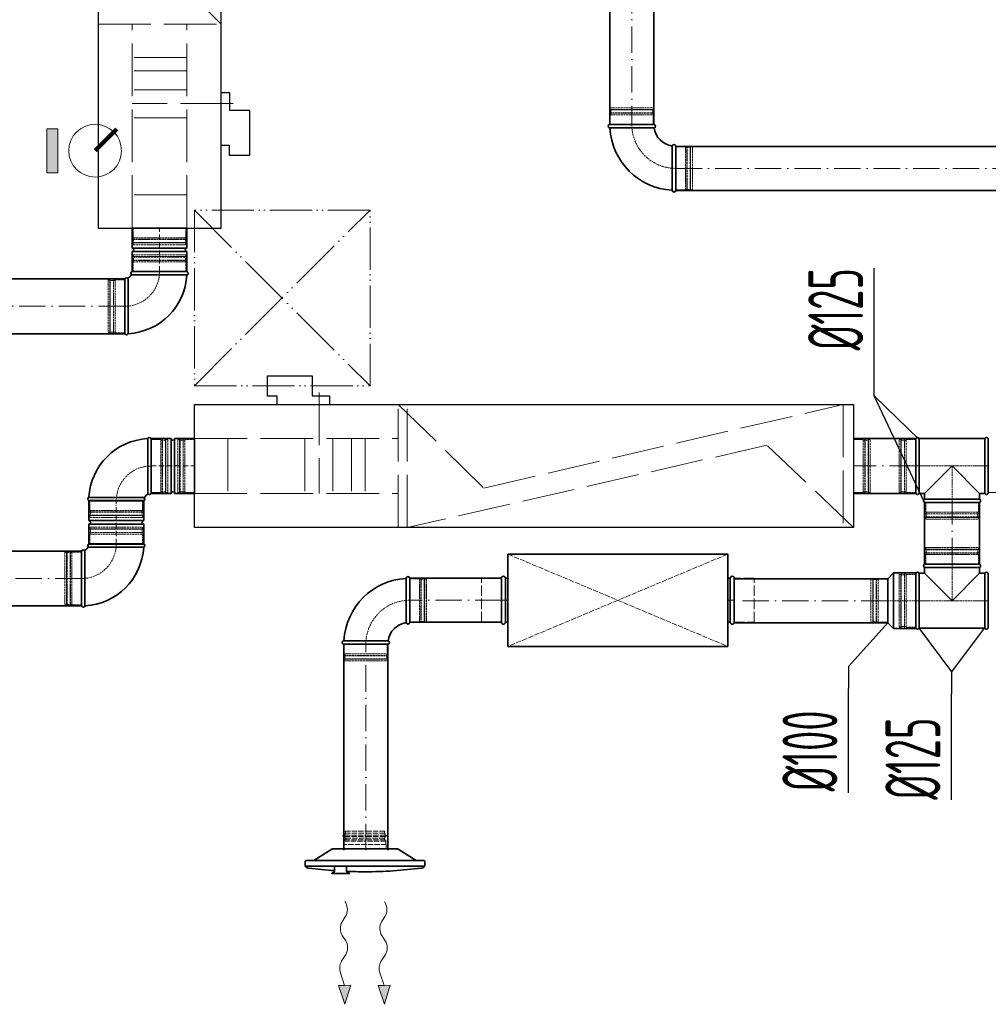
# Model space of a CAD drawing. Header units: millimetres. Extents: x -118717 to 8962, y 22910 to 145283.
# Tile 140 of 193: x -44787 to -42583, y 68373 to 70613. Entities that reach past the tile are written whole.
import ezdxf

# ---------------------------------------------------------------- set-up
doc = ezdxf.new("R2010")
doc.units = ezdxf.units.MM
for name, pattern in [('ACAD_ISO02W100', [15, 12, -3]), ('ACAD_ISO05W100', [33, 24, -3, 0, -3, 0, -3]), ('ACAD_ISO10W100', [18, 12, -3, 0, -3]), ('phl_thick', [0])]:
    doc.linetypes.add(name, pattern=pattern)
for name, color, linetype, lineweight in [('VZT_01 SUP (PŘÍVOD) - OBRYS', 5, 'Continuous', 35), ('VZT_02 SUP (PŘÍVOD) - OSA', 5, 'ACAD_ISO10W100', 5), ('VZT_05 ETA (ODVOD) - OBRYS', 6, 'Continuous', 35), ('VZT_06 ETA (ODVOD) - OSA', 6, 'ACAD_ISO10W100', 5), ('VZT_21 ZAŘÍZENÍ - OBRYS', 1, 'Continuous', 30), ('VZT_22 ZAŘÍZENÍ - DETAIL', 8, 'Continuous', 5), ('VZT_30 DISTRIBUČNÍ PRVKY - OBRYS', 1, 'Continuous', 35), ('VZT_35 TLUMIČE HLUKU - OBRYS', 1, 'Continuous', 35), ('VZT_36 TLUMIČE HLUKU - OSA', 1, 'ACAD_ISO10W100', 5), ('VZT_37 TLUMIČE HLUKU - DETAIL', 8, 'ACAD_ISO02W100', 5), ('VZT_60_KOTY - DIMENZE', 7, 'Continuous', 5), ('VZT_KOTY - DIMENZE', 7, 'Continuous', 5), ('VZT_POPIS - OBECNE', 7, 'Continuous', 5), ('VZT_POŽADAVKY NA STAVBU - PODHLEDY', 4, 'ACAD_ISO05W100', 5)]:
    doc.layers.add(name, color=color, linetype=linetype, lineweight=lineweight)
for name, color, linetype, lineweight, plot in [('VZT_03 SUP (PŘÍVOD) - NETISK', 8, 'ACAD_ISO02W100', 5, False), ('VZT_07 ETA (ODVOD) - NETISK', 8, 'ACAD_ISO02W100', 5, False), ('VZT_34 DISTRIBUČNÍ PRVKY - NETISK', 8, 'ACAD_ISO02W100', 5, False), ('VZT_39 TLUMIČE HLUKU - NETISK', 8, 'ACAD_ISO02W100', 5, False)]:
    doc.layers.add(name, color=color, linetype=linetype, lineweight=lineweight, plot=plot)
doc.styles.add('EVORA_125', font='isocp.shx', dxfattribs={"width": 0.6, "height": 125})

msp = doc.modelspace()

# ---------------------------------------------------------------- hatches: boundary and pattern name
at = {"layer": 'VZT_POPIS - OBECNE'}
h = msp.add_hatch(color=256, dxfattribs=at)
h.dxf.hatch_style = 1
h.paths.add_polyline_path([(-44725.3, 70364.9), (-44725.3, 70264.9), (-44700.3, 70264.9), (-44700.3, 70364.9)])

# ---------------------------------------------------------------- linework, layer by layer
at = {"lineweight": 13}
for p, q in [((-44045.2, 68603.5), (-44047, 68606.6)), ((-43955.2, 68603.5), (-43957, 68606.6))]:
    msp.add_line(p, q, dxfattribs=at)
at = {"color": 0, "lineweight": 13}
for p, q in [((-44053.5, 68560.4), (-44045.3, 68573.4)), ((-43963.5, 68560.4), (-43955.3, 68573.4)), ((-44045.1, 68517.5), (-44053.1, 68529.4)), ((-43955.1, 68517.5), (-43963.1, 68529.4)), ((-44055.1, 68470), (-44044.7, 68486.5)), ((-43965.1, 68470), (-43954.7, 68486.5)), ((-44047.6, 68416), (-44057.3, 68444.6)), ((-43957.6, 68416), (-43967.3, 68444.6)), ((-44061.6, 68415.8), (-44047.6, 68416)), ((-44061.6, 68415.8), (-44047, 68373)), ((-44033.7, 68416.2), (-44047.6, 68416)), ((-44047, 68373), (-44033.7, 68416.2)), ((-43971.6, 68415.8), (-43957.6, 68416)), ((-43971.6, 68415.8), (-43957, 68373)), ((-43943.7, 68416.2), (-43957.6, 68416)), ((-43957, 68373), (-43943.7, 68416.2))]:
    msp.add_line(p, q, dxfattribs=at)
for centre, start_param, end_param in [((-44054.8, 68588.7), 0.766537, 2.320574), ((-43964.8, 68588.7), 0.766537, 2.320574), ((-44043.9, 68545.1), 3.908129, 5.516649), ((-43953.9, 68545.1), 3.908129, 5.516649), ((-44054.2, 68501.9), 0.766537, 2.375056), ((-43964.2, 68501.9), 0.766537, 2.375056), ((-44045.5, 68454.7), 3.908129, 5.191299), ((-43955.5, 68454.7), 3.908129, 5.191299)]:
    msp.add_ellipse(centre, major_axis=(0.3, -21.5), ratio=0.625, start_param=start_param, end_param=end_param, dxfattribs=at)
for points in [[(-44061.6, 68415.8), (-44033.7, 68416.2), (-44047, 68373)], [(-43971.6, 68415.8), (-43943.7, 68416.2), (-43957, 68373)]]:
    msp.add_solid(points, dxfattribs=at)
at = {"layer": 'VZT_01 SUP (PŘÍVOD) - OBRYS'}
for p, q in [((-44495.8, 69535.1), (-44495.8, 69660.1)), ((-44488.2, 69535.1), (-44488.2, 69660.1)), ((-44488.2, 69535.1), (-44488.2, 69660.1)), ((-44488.2, 69660.1), (-44442.7, 69660.1)), ((-44442.7, 69535.1), (-44442.7, 69660.1)), ((-44434.7, 69535.1), (-44434.7, 69660.1)), ((-44434.7, 69660.1), (-44389.2, 69660.1)), ((-44389.2, 69535.1), (-44389.2, 69660.1)), ((-42747.7, 69660.1), (-42747.7, 69535.1)), ((-42740, 69535.1), (-42740, 69660.1)), ((-42590.3, 69660.1), (-42740, 69660.1)), ((-42590.3, 69535.1), (-42590.3, 69660.1)), ((-42582.7, 69535.1), (-42582.7, 69660.1)), ((-42665.2, 69597.6), (-42727.7, 69535.1)), ((-42602.7, 69535.1), (-42665.2, 69597.6)), ((-44488.2, 69535.1), (-44442.7, 69535.1)), ((-44434.7, 69535.1), (-44389.2, 69535.1)), ((-42727.7, 69535.1), (-42740, 69535.1)), ((-42727.7, 69522.2), (-42727.7, 69535.1)), ((-42602.7, 69522.2), (-42602.7, 69535.1)), ((-42590.3, 69535.1), (-42602.7, 69535.1)), ((-44504.7, 69526.2), (-44629.7, 69526.2)), ((-44629.7, 69518.9), (-44504.7, 69518.9)), ((-44629.7, 69473.4), (-44629.7, 69518.9)), ((-44504.7, 69518.6), (-44629.7, 69518.6)), ((-44504.7, 69473.4), (-44504.7, 69518.9)), ((-42727.7, 69522.2), (-42602.7, 69522.2)), ((-42727.7, 69514.6), (-42602.7, 69514.6)), ((-44629.7, 69473.4), (-44504.7, 69473.4)), ((-44629.7, 69465.4), (-44504.7, 69465.4)), ((-44629.7, 69419.9), (-44629.7, 69465.4)), ((-44504.7, 69419.9), (-44504.7, 69465.4)), ((-44629.7, 69420.6), (-44504.7, 69420.6)), ((-44629.7, 69419.9), (-44504.7, 69419.9)), ((-44646.2, 69404.1), (-44646.2, 69279.1)), ((-44638.5, 69404.1), (-44638.5, 69279.1)), ((-44629.7, 69413), (-44504.7, 69413)), ((-42727.7, 69374.1), (-42602.7, 69374.1)), ((-42811.7, 69341.1), (-42798.2, 69354.6)), ((-42798.2, 69227.6), (-42798.2, 69354.6)), ((-42747.7, 69354.6), (-42798.2, 69354.6)), ((-42747.7, 69227.6), (-42747.7, 69354.6)), ((-42747.7, 69228.6), (-42747.7, 69353.6)), ((-42740, 69353.6), (-42740, 69228.6)), ((-42727.7, 69353.6), (-42740, 69353.6)), ((-42727.7, 69366.5), (-42602.7, 69366.5)), ((-42727.7, 69366.5), (-42727.7, 69353.6)), ((-42665.2, 69291.1), (-42727.7, 69353.6)), ((-42602.7, 69353.6), (-42665.2, 69291.1)), ((-42602.7, 69366.5), (-42602.7, 69353.6)), ((-42590.3, 69353.6), (-42602.7, 69353.6)), ((-42590.3, 69353.6), (-42590.3, 69228.6)), ((-42582.7, 69353.6), (-42582.7, 69228.6)), ((-43907.4, 69342.1), (-43907.4, 69292)), ((-43899.4, 69342.1), (-43899.4, 69242.1)), ((-42811.7, 69241.1), (-42811.7, 69341.1)), ((-42811.7, 69241.1), (-42798.2, 69227.6)), ((-42747.7, 69227.6), (-42798.2, 69227.6)), ((-42590.3, 69228.6), (-42740, 69228.6)), ((-44049.4, 69200.1), (-43999.3, 69200.1)), ((-43949.4, 69192.1), (-44049.4, 69192.1))]:
    msp.add_line(p, q, dxfattribs=at)
for points in [[(-42889.2, 69660.1), (-42747.7, 69660.1)], [(-42889.2, 69535.1), (-42747.7, 69535.1)], [(-45130.4, 69404.1), (-44646.2, 69404.1)], [(-43899.4, 69342.1), (-43690.8, 69342.1)], [(-43160.8, 69341.1), (-42811.7, 69341.1)], [(-45130.4, 69279.1), (-44646.2, 69279.1)], [(-43899.4, 69242.1), (-43690.8, 69242.1)], [(-43160.8, 69241.1), (-42811.7, 69241.1)], [(-44049.4, 69193.1), (-44049.4, 68723.8)], [(-43949.4, 69193.1), (-43949.4, 68723.8)]]:
    msp.add_lwpolyline(points, dxfattribs=at)
at = {"layer": 'VZT_01 SUP (PŘÍVOD) - OBRYS', "elevation": 0}
for points in [[(-42727.7, 69514.6), (-42727.7, 69374.2)], [(-42602.7, 69514.6), (-42602.7, 69374.2)]]:
    msp.add_lwpolyline(points, dxfattribs=at)
at = {"layer": 'VZT_01 SUP (PŘÍVOD) - OBRYS'}
for centre, radius, start, end in [((-44492, 69658.4), 4.17, 23.4678, 159.6691), ((-42743.9, 69658.4), 4.17, 23.4678, 156.5322), ((-42586.5, 69658.4), 4.17, 23.4678, 156.5322), ((-44488.2, 69518.6), 141.5, 93.1369, 176.8631), ((-44438.7, 69660.1), 4, 180, 0), ((-44488.2, 69518.6), 16.5, 113.8093, 156.1907), ((-44492, 69536.7), 4.17, 203.4678, 336.5322), ((-44438.7, 69535.1), 4, 0, 180), ((-42743.9, 69536.7), 4.17, 203.4678, 336.5322), ((-42586.5, 69536.7), 4.17, 203.4678, 336.5322), ((-44628, 69522.4), 4.17, 110.3309, 246.5322), ((-44506.3, 69522.4), 4.17, 293.4678, 66.5322), ((-42726, 69518.4), 4.17, 113.4678, 246.5322), ((-42604.3, 69518.4), 4.17, 293.4678, 66.5322), ((-44629.7, 69469.4), 4, 270, 90), ((-44504.7, 69469.4), 4, 90, 270), ((-44628, 69416.8), 4.17, 113.4678, 246.5322), ((-44506.3, 69416.8), 4.17, 290.3309, 66.5322), ((-44642.3, 69402.5), 4.17, 23.4678, 156.5322), ((-44646.2, 69420.6), 16.5, 293.8093, 336.1907), ((-44646.2, 69420.6), 141.5, 273.1369, 356.8631), ((-42726, 69370.3), 4.17, 113.4678, 246.5322), ((-42604.3, 69370.3), 4.17, 293.4678, 66.5322), ((-42743.9, 69352), 4.17, 23.4678, 156.5322), ((-42586.5, 69352), 4.17, 23.4678, 156.5322), ((-43899.4, 69192.1), 150, 93.0572, 176.9428), ((-43903.4, 69342.1), 4, 0, 180), ((-44642.3, 69280.8), 4.17, 203.4678, 339.6691), ((-43899.4, 69192.1), 50, 99.1478, 170.8522), ((-43903.4, 69242.1), 4, 189.1478, 0), ((-42743.9, 69230.3), 4.17, 203.4678, 336.5322), ((-42586.5, 69230.3), 4.17, 203.4678, 336.5322), ((-44049.4, 69196.1), 4, 90, 270), ((-43949.4, 69196.1), 4, 270, 80.8522)]:
    msp.add_arc(centre, radius, start, end, dxfattribs=at)
for points, knots in [([(-43907.4, 69292), (-43907.4, 69285.6), (-43907.4, 69279.3), (-43907.4, 69267.2), (-43907.4, 69261.6), (-43907.4, 69252.1), (-43907.4, 69248.3), (-43907.4, 69243.1), (-43907.4, 69241.6), (-43907.4, 69241.5), (-43907.4, 69241.5), (-43907.4, 69241.5)], [78.71119, 78.71119, 78.71119, 78.71119, 97.804615, 97.804615, 117.523893, 117.523893, 137.264303, 137.264303, 156.831737, 156.831737, 157.874915, 157.874915, 157.874915, 157.874915]), ([(-43948.8, 69200.1), (-43948.8, 69200.1), (-43949.9, 69200.1), (-43954.4, 69200.1), (-43957.9, 69200.1), (-43966.8, 69200.1), (-43972.1, 69200.1), (-43984, 69200.1), (-43990.5, 69200.1), (-43997.8, 69200.1), (-43998.5, 69200.1), (-43999.3, 69200.1)], [157.874915, 157.874915, 157.874915, 157.874915, 176.103874, 176.103874, 195.460379, 195.460379, 215.101284, 215.101284, 234.82164, 234.82164, 237.034743, 237.034743, 237.034743, 237.034743])]:
    msp.add_open_spline(points, degree=3, knots=knots, dxfattribs=at)
at = {"layer": 'VZT_02 SUP (PŘÍVOD) - OSA', "ltscale": 0.3}
for points in [[(-44488.2, 69597.6), (-44488.2, 69597.6, 0.414214), (-44567.2, 69518.6), (-44567.2, 69518.6)], [(-44646.2, 69341.6), (-44646.2, 69341.6, 0.414214), (-44567.2, 69420.6), (-44567.2, 69420.6)], [(-43999.4, 69192.1), (-43999.4, 69192.1, -0.414214), (-43899.4, 69292.1), (-43899.4, 69292.1)]]:
    msp.add_lwpolyline(points, format="xyb", dxfattribs=at)
at = {"layer": 'VZT_02 SUP (PŘÍVOD) - OSA'}
for points in [[(-44488.2, 69597.6), (-44389.2, 69597.6)], [(-44567.2, 69419.9), (-44567.2, 69518.9)]]:
    msp.add_lwpolyline(points, dxfattribs=at)
at = {"layer": 'VZT_02 SUP (PŘÍVOD) - OSA', "ltscale": 5}
for points in [[(-42747.7, 69597.6), (-42889.2, 69597.6)], [(-44646.2, 69341.6), (-45130.4, 69341.6)], [(-43690.8, 69292.1), (-43899.4, 69292.1)], [(-42811.7, 69291.1), (-43160.8, 69291.1)], [(-43999.4, 68723.8), (-43999.4, 69193.1)]]:
    msp.add_lwpolyline(points, dxfattribs=at)
at = {"layer": 'VZT_02 SUP (PŘÍVOD) - OSA', "ltscale": 0.3, "elevation": 0}
msp.add_lwpolyline([(-42665.2, 69514.6), (-42665.2, 69597.6)], dxfattribs=at)
at = {"layer": 'VZT_02 SUP (PŘÍVOD) - OSA', "ltscale": 5, "elevation": 0}
msp.add_lwpolyline([(-42665.2, 69374.2), (-42665.2, 69514.6)], dxfattribs=at)
at = {"layer": 'VZT_02 SUP (PŘÍVOD) - OSA', "ltscale": 0.3}
for points in [[(-42665.2, 69374.1), (-42665.2, 69291.1)], [(-42747.7, 69291.1), (-42811.7, 69291.1)]]:
    msp.add_lwpolyline(points, dxfattribs=at)
at = {"layer": 'VZT_03 SUP (PŘÍVOD) - NETISK', "ltscale": 0.4}
for p, q in [((-44466.2, 69657.6), (-44488.2, 69657.6)), ((-44466.2, 69537.6), (-44466.2, 69657.6)), ((-44462.7, 69656.6), (-44466.2, 69656.6)), ((-44462.7, 69536.6), (-44462.7, 69658.6)), ((-44462.2, 69658.6), (-44462.7, 69658.6)), ((-44462.2, 69536.6), (-44462.2, 69658.6)), ((-44455.2, 69656.6), (-44462.2, 69656.6)), ((-44455.2, 69536.6), (-44455.2, 69658.6)), ((-44454.7, 69658.6), (-44455.2, 69658.6)), ((-44454.7, 69536.6), (-44454.7, 69658.6)), ((-44454.2, 69656.6), (-44454.7, 69656.6)), ((-44454.2, 69537.6), (-44454.2, 69657.6)), ((-44450.2, 69657.6), (-44454.2, 69657.6)), ((-44450.2, 69537.6), (-44450.2, 69657.6)), ((-42785.7, 69537.6), (-42785.7, 69657.6)), ((-42785.7, 69657.6), (-42781.7, 69657.6)), ((-42781.7, 69537.6), (-42781.7, 69657.6)), ((-42781.7, 69656.6), (-42781.2, 69656.6)), ((-42781.2, 69536.6), (-42781.2, 69658.6)), ((-42781.2, 69658.6), (-42780.7, 69658.6)), ((-42780.7, 69536.6), (-42780.7, 69658.6)), ((-42780.7, 69656.6), (-42773.7, 69656.6)), ((-42773.7, 69536.6), (-42773.7, 69658.6)), ((-42773.7, 69658.6), (-42773.2, 69658.6)), ((-42773.2, 69536.6), (-42773.2, 69658.6)), ((-42773.2, 69656.6), (-42769.7, 69656.6)), ((-42769.7, 69537.6), (-42769.7, 69657.6)), ((-42769.7, 69657.6), (-42747.7, 69657.6)), ((-44466.2, 69537.6), (-44488.2, 69537.6)), ((-44462.7, 69538.6), (-44466.2, 69538.6)), ((-44462.2, 69536.6), (-44462.7, 69536.6)), ((-44455.2, 69538.6), (-44462.2, 69538.6)), ((-44454.7, 69536.6), (-44455.2, 69536.6)), ((-44454.2, 69538.6), (-44454.7, 69538.6)), ((-44450.2, 69537.6), (-44454.2, 69537.6)), ((-42785.7, 69537.6), (-42781.7, 69537.6)), ((-42781.7, 69538.6), (-42781.2, 69538.6)), ((-42781.2, 69536.6), (-42780.7, 69536.6)), ((-42780.7, 69538.6), (-42773.7, 69538.6)), ((-42773.7, 69536.6), (-42773.2, 69536.6)), ((-42773.2, 69538.6), (-42769.7, 69538.6)), ((-42769.7, 69537.6), (-42747.7, 69537.6)), ((-42582.7, 69537.6), (-42560.7, 69537.6)), ((-44627.2, 69518.6), (-44627.2, 69496.6)), ((-44507.2, 69518.6), (-44507.2, 69496.6)), ((-42725.2, 69514.6), (-42725.2, 69492.6)), ((-42605.2, 69514.6), (-42605.2, 69492.6)), ((-44506.2, 69493.1), (-44628.2, 69493.1)), ((-44628.2, 69493.1), (-44628.2, 69492.6)), ((-44506.2, 69492.6), (-44628.2, 69492.6)), ((-44506.2, 69485.6), (-44628.2, 69485.6)), ((-44628.2, 69485.6), (-44628.2, 69485.1)), ((-44506.2, 69485.1), (-44628.2, 69485.1)), ((-44507.2, 69496.6), (-44627.2, 69496.6)), ((-44507.2, 69484.6), (-44627.2, 69484.6)), ((-44627.2, 69484.6), (-44627.2, 69480.6)), ((-44626.2, 69496.6), (-44626.2, 69493.1)), ((-44626.2, 69492.6), (-44626.2, 69485.6)), ((-44626.2, 69485.1), (-44626.2, 69484.6)), ((-44508.2, 69496.6), (-44508.2, 69493.1)), ((-44508.2, 69492.6), (-44508.2, 69485.6)), ((-44508.2, 69485.1), (-44508.2, 69484.6)), ((-44507.2, 69484.6), (-44507.2, 69480.6)), ((-44506.2, 69493.1), (-44506.2, 69492.6)), ((-44506.2, 69485.6), (-44506.2, 69485.1)), ((-42726.2, 69489.1), (-42604.2, 69489.1)), ((-42726.2, 69489.1), (-42726.2, 69488.6)), ((-42726.2, 69488.6), (-42604.2, 69488.6)), ((-42725.2, 69492.6), (-42605.2, 69492.6)), ((-42724.2, 69492.6), (-42724.2, 69489.1)), ((-42724.2, 69488.6), (-42724.2, 69481.6)), ((-42606.2, 69492.6), (-42606.2, 69489.1)), ((-42606.2, 69488.6), (-42606.2, 69481.6)), ((-42604.2, 69489.1), (-42604.2, 69488.6)), ((-44507.2, 69480.6), (-44627.2, 69480.6)), ((-42726.2, 69481.6), (-42604.2, 69481.6)), ((-42726.2, 69481.6), (-42726.2, 69481.1)), ((-42726.2, 69481.1), (-42604.2, 69481.1)), ((-42725.2, 69480.6), (-42605.2, 69480.6)), ((-42725.2, 69480.6), (-42725.2, 69476.6)), ((-42725.2, 69476.6), (-42605.2, 69476.6)), ((-42724.2, 69481.1), (-42724.2, 69480.6)), ((-42606.2, 69481.1), (-42606.2, 69480.6)), ((-42605.2, 69480.6), (-42605.2, 69476.6)), ((-42604.2, 69481.6), (-42604.2, 69481.1)), ((-44628.2, 69454.1), (-44506.2, 69454.1)), ((-44628.2, 69453.6), (-44628.2, 69454.1)), ((-44628.2, 69453.6), (-44506.2, 69453.6)), ((-44628.2, 69446.6), (-44506.2, 69446.6)), ((-44628.2, 69446.1), (-44628.2, 69446.6)), ((-44628.2, 69446.1), (-44506.2, 69446.1)), ((-44627.2, 69458.6), (-44507.2, 69458.6)), ((-44627.2, 69454.6), (-44627.2, 69458.6)), ((-44627.2, 69454.6), (-44507.2, 69454.6)), ((-44627.2, 69442.6), (-44507.2, 69442.6)), ((-44627.2, 69420.6), (-44627.2, 69442.6)), ((-44626.2, 69454.1), (-44626.2, 69454.6)), ((-44626.2, 69446.6), (-44626.2, 69453.6)), ((-44626.2, 69442.6), (-44626.2, 69446.1)), ((-44508.2, 69454.1), (-44508.2, 69454.6)), ((-44508.2, 69446.6), (-44508.2, 69453.6)), ((-44508.2, 69442.6), (-44508.2, 69446.1)), ((-44507.2, 69454.6), (-44507.2, 69458.6)), ((-44507.2, 69420.6), (-44507.2, 69442.6)), ((-44506.2, 69453.6), (-44506.2, 69454.1)), ((-44506.2, 69446.1), (-44506.2, 69446.6)), ((-44684.2, 69401.6), (-44684.2, 69281.6)), ((-44684.2, 69401.6), (-44680.2, 69401.6)), ((-44680.2, 69401.6), (-44680.2, 69281.6)), ((-44680.2, 69400.6), (-44679.7, 69400.6)), ((-44679.7, 69402.6), (-44679.7, 69280.6)), ((-44679.7, 69402.6), (-44679.2, 69402.6)), ((-44679.2, 69402.6), (-44679.2, 69280.6)), ((-44679.2, 69400.6), (-44672.2, 69400.6)), ((-44672.2, 69402.6), (-44672.2, 69280.6)), ((-44672.2, 69402.6), (-44671.7, 69402.6)), ((-44671.7, 69402.6), (-44671.7, 69280.6)), ((-44671.7, 69400.6), (-44668.2, 69400.6)), ((-44668.2, 69401.6), (-44668.2, 69281.6)), ((-44668.2, 69401.6), (-44646.2, 69401.6)), ((-42726.2, 69407.6), (-42604.2, 69407.6)), ((-42726.2, 69407.1), (-42726.2, 69407.6)), ((-42726.2, 69407.1), (-42604.2, 69407.1)), ((-42726.2, 69400.1), (-42604.2, 69400.1)), ((-42726.2, 69399.6), (-42726.2, 69400.1)), ((-42726.2, 69399.6), (-42604.2, 69399.6)), ((-42725.2, 69412.1), (-42605.2, 69412.1)), ((-42725.2, 69408.1), (-42725.2, 69412.1)), ((-42725.2, 69408.1), (-42605.2, 69408.1)), ((-42725.2, 69396.1), (-42605.2, 69396.1)), ((-42725.2, 69374.1), (-42725.2, 69396.1)), ((-42724.2, 69407.6), (-42724.2, 69408.1)), ((-42724.2, 69400.1), (-42724.2, 69407.1)), ((-42724.2, 69396.1), (-42724.2, 69399.6)), ((-42606.2, 69407.6), (-42606.2, 69408.1)), ((-42606.2, 69400.1), (-42606.2, 69407.1)), ((-42606.2, 69396.1), (-42606.2, 69399.6)), ((-42605.2, 69408.1), (-42605.2, 69412.1)), ((-42605.2, 69374.1), (-42605.2, 69396.1)), ((-42604.2, 69407.1), (-42604.2, 69407.6)), ((-42604.2, 69399.6), (-42604.2, 69400.1)), ((-42785.7, 69351.1), (-42785.7, 69231.1)), ((-42785.7, 69351.1), (-42781.7, 69351.1)), ((-42781.7, 69351.1), (-42781.7, 69231.1)), ((-42781.7, 69350.1), (-42781.2, 69350.1)), ((-42781.2, 69352.1), (-42781.2, 69230.1)), ((-42781.2, 69352.1), (-42780.7, 69352.1)), ((-42780.7, 69352.1), (-42780.7, 69230.1)), ((-42780.7, 69350.1), (-42773.7, 69350.1)), ((-42773.7, 69352.1), (-42773.7, 69230.1)), ((-42773.7, 69352.1), (-42773.2, 69352.1)), ((-42773.2, 69352.1), (-42773.2, 69230.1)), ((-42773.2, 69350.1), (-42769.7, 69350.1)), ((-42769.7, 69351.1), (-42769.7, 69231.1)), ((-42769.7, 69351.1), (-42747.7, 69351.1)), ((-43899.4, 69341.1), (-43877.4, 69341.1)), ((-43877.4, 69341.1), (-43877.4, 69243.1)), ((-43877.4, 69340.1), (-43873.9, 69340.1)), ((-43873.9, 69342.1), (-43873.9, 69242.1)), ((-43873.9, 69342.1), (-43873.4, 69342.1)), ((-43873.4, 69342.1), (-43873.4, 69242.1)), ((-43873.4, 69340.1), (-43866.4, 69340.1)), ((-43866.4, 69342.1), (-43866.4, 69242.1)), ((-43866.4, 69342.1), (-43865.9, 69342.1)), ((-43865.9, 69342.1), (-43865.9, 69242.1)), ((-43865.9, 69340.1), (-43865.4, 69340.1)), ((-43865.4, 69341.1), (-43865.4, 69243.1)), ((-43865.4, 69341.1), (-43861.4, 69341.1)), ((-43861.4, 69341.1), (-43861.4, 69243.1)), ((-42849.7, 69340.1), (-42849.7, 69242.1)), ((-42849.7, 69340.1), (-42845.7, 69340.1)), ((-42845.7, 69340.1), (-42845.7, 69242.1)), ((-42845.7, 69339.1), (-42845.2, 69339.1)), ((-42845.2, 69341.1), (-42845.2, 69241.1)), ((-42845.2, 69341.1), (-42844.7, 69341.1)), ((-42844.7, 69341.1), (-42844.7, 69241.1)), ((-42844.7, 69339.1), (-42837.7, 69339.1)), ((-42837.7, 69341.1), (-42837.7, 69241.1)), ((-42837.7, 69341.1), (-42837.2, 69341.1)), ((-42837.2, 69341.1), (-42837.2, 69241.1)), ((-42837.2, 69339.1), (-42833.7, 69339.1)), ((-42833.7, 69340.1), (-42833.7, 69242.1)), ((-42833.7, 69340.1), (-42811.7, 69340.1)), ((-44684.2, 69281.6), (-44680.2, 69281.6)), ((-44680.2, 69282.6), (-44679.7, 69282.6)), ((-44679.2, 69282.6), (-44672.2, 69282.6)), ((-44671.7, 69282.6), (-44668.2, 69282.6)), ((-44668.2, 69281.6), (-44646.2, 69281.6)), ((-44679.7, 69280.6), (-44679.2, 69280.6)), ((-44672.2, 69280.6), (-44671.7, 69280.6)), ((-43899.4, 69243.1), (-43877.4, 69243.1)), ((-43877.4, 69244.1), (-43873.9, 69244.1)), ((-43873.9, 69242.1), (-43873.4, 69242.1)), ((-43873.4, 69244.1), (-43866.4, 69244.1)), ((-43866.4, 69242.1), (-43865.9, 69242.1)), ((-43865.9, 69244.1), (-43865.4, 69244.1)), ((-43865.4, 69243.1), (-43861.4, 69243.1)), ((-42849.7, 69242.1), (-42845.7, 69242.1)), ((-42845.7, 69243.1), (-42845.2, 69243.1)), ((-42845.2, 69241.1), (-42844.7, 69241.1)), ((-42844.7, 69243.1), (-42837.7, 69243.1)), ((-42837.7, 69241.1), (-42837.2, 69241.1)), ((-42837.2, 69243.1), (-42833.7, 69243.1)), ((-42833.7, 69242.1), (-42811.7, 69242.1)), ((-42785.7, 69231.1), (-42781.7, 69231.1)), ((-42781.7, 69232.1), (-42781.2, 69232.1)), ((-42781.2, 69230.1), (-42780.7, 69230.1)), ((-42780.7, 69232.1), (-42773.7, 69232.1)), ((-42773.7, 69230.1), (-42773.2, 69230.1)), ((-42773.2, 69232.1), (-42769.7, 69232.1)), ((-42769.7, 69231.1), (-42747.7, 69231.1)), ((-44048.4, 69170.1), (-44048.4, 69192.1)), ((-43950.4, 69170.1), (-43950.4, 69192.1)), ((-44048.4, 69170.1), (-43950.4, 69170.1)), ((-44047.4, 69166.6), (-44047.4, 69170.1)), ((-43951.4, 69166.6), (-43951.4, 69170.1)), ((-44049.4, 69166.6), (-43949.4, 69166.6)), ((-44049.4, 69166.1), (-44049.4, 69166.6)), ((-44049.4, 69166.1), (-43949.4, 69166.1)), ((-44049.4, 69159.1), (-43949.4, 69159.1)), ((-44049.4, 69158.6), (-44049.4, 69159.1)), ((-44049.4, 69158.6), (-43949.4, 69158.6)), ((-44048.4, 69158.1), (-43950.4, 69158.1)), ((-44048.4, 69154.1), (-44048.4, 69158.1)), ((-44048.4, 69154.1), (-43950.4, 69154.1)), ((-44047.4, 69159.1), (-44047.4, 69166.1)), ((-44047.4, 69158.1), (-44047.4, 69158.6)), ((-43951.4, 69159.1), (-43951.4, 69166.1)), ((-43951.4, 69158.1), (-43951.4, 69158.6)), ((-43950.4, 69154.1), (-43950.4, 69158.1)), ((-43949.4, 69166.1), (-43949.4, 69166.6)), ((-43949.4, 69158.6), (-43949.4, 69159.1))]:
    msp.add_line(p, q, dxfattribs=at)
at = {"layer": 'VZT_03 SUP (PŘÍVOD) - NETISK', "ltscale": 0.4, "elevation": 0}
msp.add_lwpolyline([(-42582.7, 69597.6), (-42747.7, 69597.6)], dxfattribs=at)
at = {"layer": 'VZT_03 SUP (PŘÍVOD) - NETISK', "ltscale": 0.4}
msp.add_lwpolyline([(-42582.7, 69291.1), (-42747.7, 69291.1)], dxfattribs=at)
at = {"layer": 'VZT_05 ETA (ODVOD) - OBRYS'}
for p, q in [((-43344.1, 70374.7), (-43444.1, 70374.7)), ((-43444.1, 70366.7), (-43393.9, 70366.7)), ((-43294.1, 70224.7), (-43294.1, 70324.7)), ((-43302.1, 70224.7), (-43302.1, 70274.8)), ((-44406.3, 70138.9), (-44531.3, 70138.9)), ((-44531.3, 70093.4), (-44531.3, 70138.9)), ((-44406.3, 70093.4), (-44406.3, 70138.9)), ((-44406.3, 70093.4), (-44531.3, 70093.4)), ((-44406.3, 70085.4), (-44531.3, 70085.4)), ((-44531.3, 70039.9), (-44531.3, 70085.4)), ((-44406.3, 70039.9), (-44406.3, 70085.4)), ((-44547.8, 70023.4), (-44547.8, 69898.4)), ((-44540.2, 70023.4), (-44540.2, 69898.4)), ((-44406.3, 70039.9), (-44531.3, 70039.9)), ((-44531.3, 70039.9), (-44406.3, 70039.9)), ((-44531.3, 70032.2), (-44406.3, 70032.2))]:
    msp.add_line(p, q, dxfattribs=at)
for points in [[(-43444.1, 70374.7), (-43444.1, 71678.4)], [(-43344.1, 70374.7), (-43344.1, 71678.4)], [(-41840.9, 70324.7), (-43294.1, 70324.7)], [(-41840.9, 70224.7), (-43294.1, 70224.7)], [(-45098.6, 70023.4), (-44547.8, 70023.4)], [(-45098.6, 69898.4), (-44547.8, 69898.4)]]:
    msp.add_lwpolyline(points, dxfattribs=at)
for centre, radius, start, end in [((-43444.1, 70370.7), 4, 90, 270), ((-43294.1, 70374.7), 150, 183.0572, 266.9428), ((-43344.1, 70370.7), 4, 279.1478, 90), ((-43294.1, 70374.7), 50, 189.1478, 260.8522), ((-43298.1, 70324.7), 4, 0, 170.8522), ((-43298.1, 70224.7), 4, 180, 0), ((-44531.3, 70089.4), 4, 270, 90), ((-44406.3, 70089.4), 4, 90, 270), ((-44544, 70021.7), 4.17, 23.4678, 156.5322), ((-44547.8, 70039.9), 16.5, 293.8093, 336.1907), ((-44547.8, 70039.9), 141.5, 273.1369, 356.8631), ((-44529.7, 70036), 4.17, 113.4678, 246.5322), ((-44408, 70036), 4.17, 290.3309, 66.5322), ((-44544, 69900), 4.17, 203.4678, 339.6691)]:
    msp.add_arc(centre, radius, start, end, dxfattribs=at)
for points, knots in [([(-43343.4, 70366.7), (-43343.4, 70366.7), (-43344.6, 70366.7), (-43349.1, 70366.7), (-43352.5, 70366.7), (-43361.4, 70366.7), (-43366.8, 70366.7), (-43378.7, 70366.7), (-43385.1, 70366.7), (-43392.5, 70366.7), (-43393.2, 70366.7), (-43393.9, 70366.7)], [157.874915, 157.874915, 157.874915, 157.874915, 176.103874, 176.103874, 195.460379, 195.460379, 215.101284, 215.101284, 234.82164, 234.82164, 237.034743, 237.034743, 237.034743, 237.034743]), ([(-43302.1, 70274.8), (-43302.1, 70281.2), (-43302.1, 70287.5), (-43302.1, 70299.6), (-43302.1, 70305.2), (-43302.1, 70314.7), (-43302.1, 70318.5), (-43302, 70323.7), (-43302, 70325.2), (-43302, 70325.3), (-43302, 70325.3), (-43302, 70325.3)], [78.71119, 78.71119, 78.71119, 78.71119, 97.804615, 97.804615, 117.523893, 117.523893, 137.264303, 137.264303, 156.831737, 156.831737, 157.874915, 157.874915, 157.874915, 157.874915])]:
    msp.add_open_spline(points, degree=3, knots=knots, dxfattribs=at)
at = {"layer": 'VZT_06 ETA (ODVOD) - OSA', "ltscale": 5}
for points in [[(-43394.1, 71678.4), (-43394.1, 70374.7)], [(-43294.1, 70274.7), (-41840.9, 70274.7)], [(-44547.8, 69960.9), (-45098.6, 69960.9)]]:
    msp.add_lwpolyline(points, dxfattribs=at)
at = {"layer": 'VZT_06 ETA (ODVOD) - OSA', "ltscale": 0.3}
for points in [[(-43394.1, 70374.7), (-43394.1, 70374.7, 0.414214), (-43294.1, 70274.7), (-43294.1, 70274.7)], [(-44547.8, 69960.9), (-44547.8, 69960.9, 0.414214), (-44468.8, 70039.9), (-44468.8, 70039.9)]]:
    msp.add_lwpolyline(points, format="xyb", dxfattribs=at)
at = {"layer": 'VZT_06 ETA (ODVOD) - OSA', "elevation": 0}
msp.add_lwpolyline([(-44468.8, 70039.9), (-44468.8, 70138.9)], dxfattribs=at)
at = {"layer": 'VZT_07 ETA (ODVOD) - NETISK', "ltscale": 0.4}
for p, q in [((-43444.1, 70408.2), (-43344.1, 70408.2)), ((-43444.1, 70408.2), (-43444.1, 70407.7)), ((-43444.1, 70407.7), (-43344.1, 70407.7)), ((-43443.1, 70412.7), (-43345.1, 70412.7)), ((-43443.1, 70412.7), (-43443.1, 70408.7)), ((-43443.1, 70408.7), (-43345.1, 70408.7)), ((-43442.1, 70408.7), (-43442.1, 70408.2)), ((-43442.1, 70407.7), (-43442.1, 70400.7)), ((-43346.1, 70408.7), (-43346.1, 70408.2)), ((-43346.1, 70407.7), (-43346.1, 70400.7)), ((-43345.1, 70412.7), (-43345.1, 70408.7)), ((-43344.1, 70408.2), (-43344.1, 70407.7)), ((-43444.1, 70400.7), (-43344.1, 70400.7)), ((-43444.1, 70400.7), (-43444.1, 70400.2)), ((-43444.1, 70400.2), (-43344.1, 70400.2)), ((-43443.1, 70396.7), (-43345.1, 70396.7)), ((-43443.1, 70396.7), (-43443.1, 70374.7)), ((-43442.1, 70400.2), (-43442.1, 70396.7)), ((-43346.1, 70400.2), (-43346.1, 70396.7)), ((-43345.1, 70396.7), (-43345.1, 70374.7)), ((-43344.1, 70400.7), (-43344.1, 70400.2)), ((-43294.1, 70323.7), (-43272.1, 70323.7)), ((-43272.1, 70225.7), (-43272.1, 70323.7)), ((-43272.1, 70322.7), (-43268.6, 70322.7)), ((-43268.6, 70224.7), (-43268.6, 70324.7)), ((-43268.6, 70324.7), (-43268.1, 70324.7)), ((-43268.1, 70224.7), (-43268.1, 70324.7)), ((-43268.1, 70322.7), (-43261.1, 70322.7)), ((-43261.1, 70224.7), (-43261.1, 70324.7)), ((-43261.1, 70324.7), (-43260.6, 70324.7)), ((-43260.6, 70224.7), (-43260.6, 70324.7)), ((-43260.6, 70322.7), (-43260.1, 70322.7)), ((-43260.1, 70225.7), (-43260.1, 70323.7)), ((-43260.1, 70323.7), (-43256.1, 70323.7)), ((-43256.1, 70225.7), (-43256.1, 70323.7)), ((-43294.1, 70225.7), (-43272.1, 70225.7)), ((-43272.1, 70226.7), (-43268.6, 70226.7)), ((-43268.6, 70224.7), (-43268.1, 70224.7)), ((-43268.1, 70226.7), (-43261.1, 70226.7)), ((-43261.1, 70224.7), (-43260.6, 70224.7)), ((-43260.6, 70226.7), (-43260.1, 70226.7)), ((-43260.1, 70225.7), (-43256.1, 70225.7)), ((-44528.8, 70138.9), (-44528.8, 70116.9)), ((-44408.8, 70138.9), (-44408.8, 70116.9)), ((-44529.8, 70113.4), (-44407.8, 70113.4)), ((-44529.8, 70113.4), (-44529.8, 70112.9)), ((-44529.8, 70112.9), (-44407.8, 70112.9)), ((-44528.8, 70116.9), (-44408.8, 70116.9)), ((-44527.8, 70116.9), (-44527.8, 70113.4)), ((-44527.8, 70112.9), (-44527.8, 70105.9)), ((-44409.8, 70116.9), (-44409.8, 70113.4)), ((-44409.8, 70112.9), (-44409.8, 70105.9)), ((-44407.8, 70113.4), (-44407.8, 70112.9)), ((-44529.8, 70105.9), (-44407.8, 70105.9)), ((-44529.8, 70105.9), (-44529.8, 70105.4)), ((-44529.8, 70105.4), (-44407.8, 70105.4)), ((-44528.8, 70104.9), (-44408.8, 70104.9)), ((-44528.8, 70104.9), (-44528.8, 70100.9)), ((-44528.8, 70100.9), (-44408.8, 70100.9)), ((-44527.8, 70105.4), (-44527.8, 70104.9)), ((-44409.8, 70105.4), (-44409.8, 70104.9)), ((-44408.8, 70104.9), (-44408.8, 70100.9)), ((-44407.8, 70105.9), (-44407.8, 70105.4)), ((-44529.8, 70073.4), (-44407.8, 70073.4)), ((-44529.8, 70072.9), (-44529.8, 70073.4)), ((-44529.8, 70072.9), (-44407.8, 70072.9)), ((-44529.8, 70065.9), (-44407.8, 70065.9)), ((-44529.8, 70065.4), (-44529.8, 70065.9)), ((-44529.8, 70065.4), (-44407.8, 70065.4)), ((-44528.8, 70077.9), (-44408.8, 70077.9)), ((-44528.8, 70073.9), (-44528.8, 70077.9)), ((-44528.8, 70073.9), (-44408.8, 70073.9)), ((-44527.8, 70073.4), (-44527.8, 70073.9)), ((-44527.8, 70065.9), (-44527.8, 70072.9)), ((-44527.8, 70061.9), (-44527.8, 70065.4)), ((-44409.8, 70073.4), (-44409.8, 70073.9)), ((-44409.8, 70065.9), (-44409.8, 70072.9)), ((-44409.8, 70061.9), (-44409.8, 70065.4)), ((-44408.8, 70073.9), (-44408.8, 70077.9)), ((-44407.8, 70072.9), (-44407.8, 70073.4)), ((-44407.8, 70065.4), (-44407.8, 70065.9)), ((-44528.8, 70061.9), (-44408.8, 70061.9)), ((-44528.8, 70039.9), (-44528.8, 70061.9)), ((-44408.8, 70039.9), (-44408.8, 70061.9)), ((-44585.8, 70020.9), (-44585.8, 69900.9)), ((-44585.8, 70020.9), (-44581.8, 70020.9)), ((-44581.8, 70020.9), (-44581.8, 69900.9)), ((-44581.3, 70021.9), (-44581.3, 69899.9)), ((-44581.3, 70021.9), (-44580.8, 70021.9)), ((-44580.8, 70021.9), (-44580.8, 69899.9)), ((-44573.8, 70021.9), (-44573.8, 69899.9)), ((-44573.8, 70021.9), (-44573.3, 70021.9)), ((-44573.3, 70021.9), (-44573.3, 69899.9)), ((-44569.8, 70020.9), (-44569.8, 69900.9)), ((-44569.8, 70020.9), (-44547.8, 70020.9)), ((-44581.8, 70019.9), (-44581.3, 70019.9)), ((-44580.8, 70019.9), (-44573.8, 70019.9)), ((-44573.3, 70019.9), (-44569.8, 70019.9)), ((-44585.8, 69900.9), (-44581.8, 69900.9)), ((-44581.8, 69901.9), (-44581.3, 69901.9)), ((-44581.3, 69899.9), (-44580.8, 69899.9)), ((-44580.8, 69901.9), (-44573.8, 69901.9)), ((-44573.8, 69899.9), (-44573.3, 69899.9)), ((-44573.3, 69901.9), (-44569.8, 69901.9)), ((-44569.8, 69900.9), (-44547.8, 69900.9)), ((-44427.2, 69537.6), (-44427.2, 69657.6)), ((-44423.2, 69657.6), (-44427.2, 69657.6)), ((-44423.2, 69537.6), (-44423.2, 69657.6)), ((-44422.7, 69656.6), (-44423.2, 69656.6)), ((-44422.7, 69536.6), (-44422.7, 69658.6)), ((-44422.2, 69658.6), (-44422.7, 69658.6)), ((-44422.2, 69536.6), (-44422.2, 69658.6)), ((-44415.2, 69656.6), (-44422.2, 69656.6)), ((-44415.2, 69536.6), (-44415.2, 69658.6)), ((-44414.7, 69658.6), (-44415.2, 69658.6)), ((-44414.7, 69536.6), (-44414.7, 69658.6)), ((-44411.2, 69656.6), (-44414.7, 69656.6)), ((-44411.2, 69537.6), (-44411.2, 69657.6)), ((-44389.2, 69657.6), (-44411.2, 69657.6)), ((-42889.2, 69657.6), (-42867.2, 69657.6)), ((-42867.2, 69537.6), (-42867.2, 69657.6)), ((-42867.2, 69656.6), (-42863.7, 69656.6)), ((-42863.7, 69536.6), (-42863.7, 69658.6)), ((-42863.7, 69658.6), (-42863.2, 69658.6)), ((-42863.2, 69536.6), (-42863.2, 69658.6)), ((-42863.2, 69656.6), (-42856.2, 69656.6)), ((-42856.2, 69536.6), (-42856.2, 69658.6)), ((-42856.2, 69658.6), (-42855.7, 69658.6)), ((-42855.7, 69536.6), (-42855.7, 69658.6)), ((-42855.7, 69656.6), (-42855.2, 69656.6)), ((-42855.2, 69537.6), (-42855.2, 69657.6)), ((-42855.2, 69657.6), (-42851.2, 69657.6)), ((-42851.2, 69537.6), (-42851.2, 69657.6)), ((-44423.2, 69537.6), (-44427.2, 69537.6)), ((-44422.7, 69538.6), (-44423.2, 69538.6)), ((-44422.2, 69536.6), (-44422.7, 69536.6)), ((-44415.2, 69538.6), (-44422.2, 69538.6)), ((-44414.7, 69536.6), (-44415.2, 69536.6)), ((-44411.2, 69538.6), (-44414.7, 69538.6)), ((-44389.2, 69537.6), (-44411.2, 69537.6)), ((-42889.2, 69537.6), (-42867.2, 69537.6)), ((-42867.2, 69538.6), (-42863.7, 69538.6)), ((-42863.7, 69536.6), (-42863.2, 69536.6)), ((-42863.2, 69538.6), (-42856.2, 69538.6)), ((-42856.2, 69536.6), (-42855.7, 69536.6)), ((-42855.7, 69538.6), (-42855.2, 69538.6)), ((-42855.2, 69537.6), (-42851.2, 69537.6))]:
    msp.add_line(p, q, dxfattribs=at)
at = {"layer": 'VZT_21 ZAŘÍZENÍ - OBRYS'}
for points in [[(-44608.8, 71638.9), (-44608.8, 70138.9), (-44328.8, 70138.9), (-44328.8, 71638.9)], [(-42889.2, 69457.6), (-44389.2, 69457.6), (-44389.2, 69737.6), (-42889.2, 69737.6)]]:
    msp.add_lwpolyline(points, close=True, dxfattribs=at)
for points in [[(-44328.8, 70327.2), (-44310.3, 70327.2), (-44310.3, 70304.7), (-44263.6, 70304.7), (-44263.6, 70406.3), (-44309, 70406.3), (-44309, 70446.3), (-44328.8, 70446.3)], [(-44200.8, 69737.6), (-44200.8, 69756.2), (-44223.3, 69756.2), (-44223.3, 69802.8), (-44121.7, 69802.8), (-44121.7, 69757.4), (-44081.7, 69757.4), (-44081.7, 69737.6)]]:
    msp.add_lwpolyline(points, dxfattribs=at)
at = {"layer": 'VZT_22 ZAŘÍZENÍ - DETAIL', "linetype": 'ACAD_ISO02W100', "lineweight": 5, "ltscale": 10}
for points in [[(-44328.8, 70602.6), (-44518.9, 70797.3), (-44328.8, 71614.9)], [(-44608.8, 70602.6), (-44328.8, 70602.6)], [(-44531.3, 70138.9), (-44531.3, 70602.6)], [(-44406.3, 70138.9), (-44406.3, 70602.6)], [(-44406.3, 70527.1), (-44531.3, 70527.1)], [(-44406.3, 70496.4), (-44531.3, 70496.4)], [(-44406.3, 70453.4), (-44531.3, 70453.4)], [(-44301.3, 70422.4), (-44531.3, 70422.4)], [(-44406.3, 70390), (-44531.3, 70390)], [(-44406.3, 70214.3), (-44531.3, 70214.3)], [(-44105.6, 69765.1), (-44105.6, 69535.1)], [(-43925.4, 69457.6), (-43925.4, 69737.6)], [(-43925.4, 69737.6), (-43730.7, 69547.5), (-42913.1, 69737.6)], [(-43904.9, 69457.6), (-43904.9, 69737.6)], [(-42913.1, 69737.6), (-42913.1, 69457.6)], [(-44389.2, 69660.1), (-43925.4, 69660.1)], [(-44313.7, 69660.1), (-44313.7, 69535.1)], [(-44138, 69660.1), (-44138, 69535.1)], [(-44074.7, 69660.1), (-44074.7, 69535.1)], [(-44031.7, 69660.1), (-44031.7, 69535.1)], [(-44000.9, 69660.1), (-44000.9, 69535.1)], [(-42889.2, 69457.6), (-43086.6, 69644.8), (-43904.9, 69457.6)], [(-44389.2, 69535.1), (-43925.4, 69535.1)]]:
    msp.add_lwpolyline(points, dxfattribs=at)
at = {"layer": 'VZT_30 DISTRIBUČNÍ PRVKY - OBRYS'}
for points in [[(-44117.3, 68700.5), (-44076.9, 68725.9, -0.141374), (-44074.9, 68726.5), (-43927.5, 68726.5, -0.141374), (-43925.5, 68725.9), (-43885.1, 68700.5)], [(-43864.7, 68687.5), (-44137.7, 68687.5), (-44137.7, 68696.6, -0.414214), (-44133.8, 68700.5), (-43868.5, 68700.5, -0.414214), (-43864.7, 68696.6), (-43864.7, 68687.5)], [(-44070.4, 68677, -0.015115), (-44129.7, 68683), (-44132.7, 68683.5, -0.36397), (-44135.2, 68686.5), (-44135.2, 68687.5)], [(-44070.4, 68687.5), (-44070.4, 68675.1, -0.267949), (-44070.7, 68674.7), (-44076.4, 68671.4, 0.267949), (-44076.6, 68671), (-44076.6, 68670.3), (-44037, 68670.3), (-44037, 68671, 0.267949), (-44037.2, 68671.4), (-44042.9, 68674.7, -0.267949), (-44043.2, 68675.1), (-44043.2, 68687.5)], [(-44001.2, 68674.5, 0.0327), (-43872.7, 68683), (-43869.7, 68683.5, 0.36397), (-43867.2, 68686.5), (-43867.2, 68687.5)], [(-44001.2, 68674.5, -0.010645), (-44043.2, 68675.4, -0.010645)]]:
    msp.add_lwpolyline(points, format="xyb", dxfattribs=at)
at = {"layer": 'VZT_34 DISTRIBUČNÍ PRVKY - NETISK'}
for points in [[(-44044.9, 68762.5), (-44046.4, 68766.5), (-44001.2, 68766.5)], [(-43957.5, 68762.5), (-43956, 68766.5), (-44001.2, 68766.5)], [(-44048.7, 68744.4), (-44001.2, 68744.4)], [(-44046.7, 68747), (-44001.2, 68747)], [(-44045.9, 68762.3), (-44001.2, 68762.3)], [(-44045.1, 68750.6), (-44001.2, 68750.6)], [(-43956.5, 68762.3), (-44001.2, 68762.3)], [(-43957.3, 68750.6), (-44001.2, 68750.6)], [(-43955.6, 68747), (-44001.2, 68747)], [(-43953.7, 68744.4), (-44001.2, 68744.4)], [(-43952.7, 68726.5), (-43952.7, 68736.5), (-44049.7, 68736.5), (-44049.7, 68726.5)], [(-43952.7, 68726.5), (-44049.7, 68726.5)]]:
    msp.add_lwpolyline(points, dxfattribs=at)
for points in [[(-44053.3, 68756.4), (-44047.6, 68757.8, -0.060863), (-44046.9, 68757.9), (-44001.2, 68757.9)], [(-44053.3, 68756.4), (-44047.4, 68754.9, 0.058981), (-44046.7, 68754.9), (-44001.2, 68754.9)], [(-44048.7, 68736.5), (-44048.7, 68744.4, -0.291473), (-44047.2, 68746.8, -0.291473)], [(-43949.1, 68756.4), (-43954.8, 68757.8, 0.060863), (-43955.4, 68757.9), (-44001.2, 68757.9)], [(-43949.1, 68756.4), (-43955, 68754.9, -0.058981), (-43955.6, 68754.9), (-44001.2, 68754.9)], [(-43953.7, 68736.5), (-43953.7, 68744.4, 0.291473), (-43955.2, 68746.8, 0.291473)]]:
    msp.add_lwpolyline(points, format="xyb", dxfattribs=at)
for centre, radius, start, end in [((-44036.8, 68757.1), 10.5, 149.7176, 217.8378), ((-44048.9, 68750.2), 3.88, 297.4993, 6.6735), ((-43965.5, 68757.1), 10.5, 322.1622, 30.2824), ((-43953.4, 68750.2), 3.88, 173.3265, 242.5007)]:
    msp.add_arc(centre, radius, start, end, dxfattribs=at)
at = {"layer": 'VZT_35 TLUMIČE HLUKU - OBRYS'}
for p, q in [((-43690.8, 69242.1), (-43690.8, 69342.1)), ((-43160.8, 69242.1), (-43160.8, 69342.1))]:
    msp.add_line(p, q, dxfattribs=at)
msp.add_lwpolyline([(-43675.8, 69397.1), (-43175.8, 69397.1), (-43175.8, 69187.1), (-43675.8, 69187.1)], close=True, dxfattribs=at)
for points in [[(-43681.8, 69242.1), (-43681.8, 69342.1)], [(-43681.8, 69342.1), (-43675.8, 69342.1)], [(-43169.8, 69342.1), (-43175.8, 69342.1)], [(-43169.8, 69242.1), (-43169.8, 69342.1)], [(-43681.8, 69242.1), (-43675.8, 69242.1)], [(-43169.8, 69242.1), (-43175.8, 69242.1)]]:
    msp.add_lwpolyline(points, dxfattribs=at)
for centre, start, end in [((-43686.3, 69342.1), 0, 180), ((-43165.3, 69342.1), 0, 180), ((-43686.3, 69242.1), 180, 0), ((-43165.3, 69242.1), 180, 0)]:
    msp.add_arc(centre, 4.5, start, end, dxfattribs=at)
at = {"layer": 'VZT_36 TLUMIČE HLUKU - OSA', "ltscale": 5}
for points in [[(-43690.8, 69292.1), (-43675.8, 69292.1)], [(-43690.8, 69292.1), (-43675.8, 69292.1)], [(-43690.8, 69292.1), (-43675.8, 69292.1)], [(-43160.8, 69292.1), (-43175.8, 69292.1)]]:
    msp.add_lwpolyline(points, dxfattribs=at)
at = {"layer": 'VZT_37 TLUMIČE HLUKU - DETAIL', "lineweight": 5}
for points in [[(-43675.8, 69397.1), (-43175.8, 69187.1)], [(-43175.8, 69397.1), (-43675.8, 69187.1)]]:
    msp.add_lwpolyline(points, dxfattribs=at)
at = {"layer": 'VZT_39 TLUMIČE HLUKU - NETISK', "ltscale": 2}
for points in [[(-43690.8, 69242.1), (-43735.8, 69242.1), (-43735.8, 69342.1), (-43690.8, 69342.1)], [(-43160.8, 69242.1), (-43115.8, 69242.1), (-43115.8, 69342.1), (-43160.8, 69342.1)]]:
    msp.add_lwpolyline(points, dxfattribs=at)
at = {"layer": 'VZT_60_KOTY - DIMENZE', "linetype": 'ByBlock', "lineweight": -2}
for p, q in [((-42842.5, 69757.3), (-42842.5, 69807.3)), ((-42901.1, 69141.6), (-42901.1, 69091.6)), ((-42666.7, 69129), (-42666.7, 69079))]:
    msp.add_line(p, q, dxfattribs=at)
at = {"layer": 'VZT_60_KOTY - DIMENZE', "linetype": 'ByBlock', "lineweight": -2, "elevation": 0}
for points in [[(-42842.5, 69807.3), (-42842.5, 70047.9)], [(-42739.7, 69658.2), (-42842.5, 69757.3)], [(-42727.7, 69514.6), (-42842.5, 69757.3)], [(-42741.2, 69230.3), (-42666.7, 69129)], [(-42591.9, 69228.6), (-42666.7, 69129)], [(-42666.7, 69129), (-42666.7, 69129)], [(-42666.7, 68838.4), (-42666.7, 69079)]]:
    msp.add_lwpolyline(points, dxfattribs=at)
at = {"layer": 'VZT_60_KOTY - DIMENZE', "linetype": 'ByBlock', "lineweight": -2}
for points in [[(-42811.7, 69241.1), (-42901.1, 69141.6)], [(-42901.1, 68854.1), (-42901.1, 69091.6)]]:
    msp.add_lwpolyline(points, dxfattribs=at)
at = {"layer": 'VZT_KOTY - DIMENZE', "const_width": 10}
msp.add_lwpolyline([(-44615.3, 70314.9), (-44565.8, 70364.4)], dxfattribs=at)
at = {"layer": 'VZT_POPIS - OBECNE'}
msp.add_lwpolyline([(-44725.3, 70264.9), (-44700.3, 70264.9), (-44700.3, 70364.9), (-44725.3, 70364.9)], close=True, dxfattribs=at)
msp.add_circle((-44615.3, 70314.9), 60, dxfattribs=at)
at = {"layer": 'VZT_POŽADAVKY NA STAVBU - PODHLEDY', "ltscale": 5}
for p, q in [((-44389.6, 70179.8), (-43989.6, 69779.8)), ((-44389.6, 69779.8), (-43989.6, 70179.8))]:
    msp.add_line(p, q, dxfattribs=at)
at = {"layer": 'VZT_POŽADAVKY NA STAVBU - PODHLEDY', "ltscale": 4}
for p, q in [((-43989.6, 70179.8), (-44389.6, 70179.8)), ((-44389.6, 70179.8), (-44389.6, 69779.8)), ((-43989.6, 69779.8), (-43989.6, 70179.8)), ((-44389.6, 69779.8), (-43989.6, 69779.8))]:
    msp.add_line(p, q, dxfattribs=at)

# ---------------------------------------------------------------- texts
at = {"layer": 'VZT_60_KOTY - DIMENZE', "linetype": 'phl_thick', "char_height": 125, "rotation": 90, "style": 'EVORA_125'}
for s, insert, attachment_point in [('%%C125', (-42992.5, 70047.9), 3), ('%%C125', (-42816.7, 68838.4), 1), ('%%C100', (-43051.1, 69041.6), 3)]:
    msp.add_mtext(s, dxfattribs=dict(at, insert=insert, attachment_point=attachment_point))

doc.saveas('drawing.dxf')
